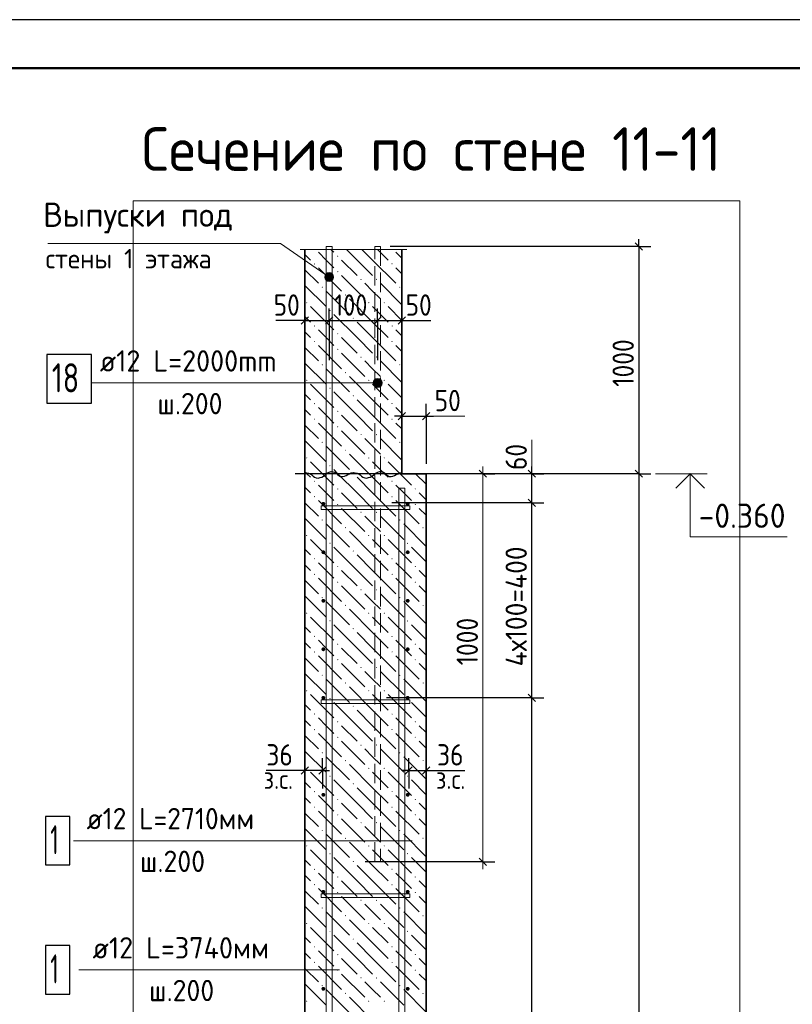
# Model space of a CAD drawing. Header units: millimetres. Extents: x 0 to 50400, y 0 to 35640.
# Tile 19 of 20: x 30243 to 39806, y 23460 to 35640. Entities that reach past the tile are written whole.
import ezdxf

# ---------------------------------------------------------------- set-up
doc = ezdxf.new("R2010")
doc.units = ezdxf.units.MM
doc.linetypes.add('______2', pattern=[324, 240, -84])
for name, color, linetype, lineweight in [('Standard', 7, 'Continuous', 25), ('Выпуски арматуры Г-обр.', 52, 'Continuous', 25), ('ЖБ Стена верхний уровень', 7, 'Continuous', 35), ('Заголовок чертежа', 7, 'Continuous', 25), ('Позиционная метка диаметр_ шаг', 7, 'Continuous', 13), ('Позиционная метка линия выноска', 7, 'Continuous', 13), ('Примечания', 7, 'Continuous', 13)]:
    doc.layers.add(name, color=color, linetype=linetype, lineweight=lineweight)
doc.layers.add('Размерная выноска', color=7, linetype='Continuous')
for name, color, linetype, true_color in [('Стена фоновая арматура У1', 7, '______2', 0xa0a0a0), ('Стена фоновая арматура Х1', 7, '______2', 0xa0a0a0), ('Стена фоновая затяжка С-обр.', 7, '______2', 0xa0a0a0)]:
    doc.layers.add(name, color=color, linetype=linetype, true_color=true_color)
doc.styles.add('ISOCPEUR', font='txt')

msp = doc.modelspace()

# ---------------------------------------------------------------- hatches: boundary and pattern name
at = {"layer": 'ЖБ Стена верхний уровень', "linetype": 'Continuous', "lineweight": 18, "transparency": 33554687}
for points in [[(34172, 32715), (34180, 32723), (34188, 32715), (34180, 32707)], [(33884, 32619), (33892, 32627), (33900, 32619), (33892, 32611)], [(34172, 32523), (34180, 32531), (34188, 32523), (34180, 32515)], [(34844, 32619), (34852, 32627), (34860, 32619), (34852, 32611)], [(34460, 32427), (34468, 32435), (34476, 32427), (34468, 32419)], [(34652, 32427), (34660, 32435), (34668, 32427), (34660, 32419)], [(33980, 32331), (33988, 32339), (33996, 32331), (33988, 32323)], [(34940, 32331), (34948, 32339), (34956, 32331), (34948, 32323)], [(34268, 32235), (34276, 32243), (34284, 32235), (34276, 32227)], [(33788, 32139), (33796, 32147), (33804, 32139), (33796, 32131)], [(34076, 32043), (34084, 32051), (34092, 32043), (34084, 32035)], [(34556, 32139), (34564, 32147), (34572, 32139), (34564, 32131)], [(34748, 32139), (34756, 32147), (34764, 32139), (34756, 32131)], [(34364, 31947), (34372, 31955), (34380, 31947), (34372, 31939)], [(33884, 31851), (33892, 31859), (33900, 31851), (33892, 31843)], [(34844, 31851), (34852, 31859), (34860, 31851), (34852, 31843)], [(34172, 31755), (34180, 31763), (34188, 31755), (34180, 31747)], [(33884, 31659), (33892, 31667), (33900, 31659), (33892, 31651)], [(34172, 31563), (34180, 31571), (34188, 31563), (34180, 31555)], [(34844, 31659), (34852, 31667), (34860, 31659), (34852, 31651)], [(34460, 31467), (34468, 31475), (34476, 31467), (34468, 31459)], [(34652, 31467), (34660, 31475), (34668, 31467), (34660, 31459)], [(33980, 31371), (33988, 31379), (33996, 31371), (33988, 31363)], [(34940, 31371), (34948, 31379), (34956, 31371), (34948, 31363)], [(33788, 31179), (33796, 31187), (33804, 31179), (33796, 31171)], [(34268, 31275), (34276, 31283), (34284, 31275), (34276, 31267)], [(34556, 31179), (34564, 31187), (34572, 31179), (34564, 31171)], [(34748, 31179), (34756, 31187), (34764, 31179), (34756, 31171)], [(34076, 31083), (34084, 31091), (34092, 31083), (34084, 31075)], [(34364, 30987), (34372, 30995), (34380, 30987), (34372, 30979)], [(33884, 30891), (33892, 30899), (33900, 30891), (33892, 30883)], [(34844, 30891), (34852, 30899), (34860, 30891), (34852, 30883)], [(33884, 30699), (33892, 30707), (33900, 30699), (33892, 30691)], [(34172, 30795), (34180, 30803), (34188, 30795), (34180, 30787)], [(34844, 30699), (34852, 30707), (34860, 30699), (34852, 30691)], [(34172, 30603), (34180, 30611), (34188, 30603), (34180, 30595)], [(34460, 30507), (34468, 30515), (34476, 30507), (34468, 30499)], [(34652, 30507), (34660, 30515), (34668, 30507), (34660, 30499)], [(33980, 30411), (33988, 30419), (33996, 30411), (33988, 30403)], [(34940, 30411), (34948, 30419), (34956, 30411), (34948, 30403)], [(33788, 30219), (33796, 30227), (33804, 30219), (33796, 30211)], [(34268, 30315), (34276, 30323), (34284, 30315), (34276, 30307)], [(34556, 30219), (34564, 30227), (34572, 30219), (34564, 30211)], [(34748, 30219), (34756, 30227), (34764, 30219), (34756, 30211)], [(34076, 30123), (34084, 30131), (34092, 30123), (34084, 30115)], [(34364, 30027), (34372, 30035), (34380, 30027), (34377, 30024), (34367, 30024)], [(34377, 30024), (34372, 30019), (34367, 30024)], [(33884, 29931), (33892, 29939), (33900, 29931), (33892, 29923)], [(34172, 29835), (34180, 29843), (34188, 29835), (34180, 29827)], [(34844, 29931), (34852, 29939), (34860, 29931), (34852, 29923)], [(35132, 29835), (35140, 29843), (35148, 29835), (35140, 29827)], [(33884, 29739), (33892, 29747), (33900, 29739), (33892, 29731)], [(34844, 29739), (34852, 29747), (34860, 29739), (34852, 29731)], [(34172, 29643), (34180, 29651), (34188, 29643), (34180, 29635)], [(35132, 29643), (35140, 29651), (35148, 29643), (35140, 29635)], [(34460, 29547), (34468, 29555), (34476, 29547), (34468, 29539)], [(34652, 29547), (34660, 29555), (34668, 29547), (34660, 29539)], [(33980, 29451), (33988, 29459), (33996, 29451), (33988, 29443)], [(34268, 29355), (34276, 29363), (34284, 29355), (34276, 29347)], [(34940, 29451), (34948, 29459), (34956, 29451), (34948, 29443)], [(35228, 29355), (35236, 29363), (35244, 29355), (35236, 29347)], [(33788, 29259), (33796, 29267), (33804, 29259), (33796, 29251)], [(34556, 29259), (34564, 29267), (34572, 29259), (34564, 29251)], [(34748, 29259), (34756, 29267), (34764, 29259), (34756, 29251)], [(34076, 29163), (34084, 29171), (34092, 29163), (34084, 29155)], [(35036, 29163), (35044, 29171), (35052, 29163), (35044, 29155)], [(34364, 29067), (34372, 29075), (34380, 29067), (34372, 29059)], [(33884, 28971), (33892, 28979), (33900, 28971), (33892, 28963)], [(34172, 28875), (34180, 28883), (34188, 28875), (34180, 28867)], [(34844, 28971), (34852, 28979), (34860, 28971), (34852, 28963)], [(35132, 28875), (35140, 28883), (35148, 28875), (35140, 28867)], [(33884, 28779), (33892, 28787), (33900, 28779), (33892, 28771)], [(34844, 28779), (34852, 28787), (34860, 28779), (34852, 28771)], [(34172, 28683), (34180, 28691), (34188, 28683), (34180, 28675)], [(35132, 28683), (35140, 28691), (35148, 28683), (35140, 28675)], [(34460, 28587), (34468, 28595), (34476, 28587), (34468, 28579)], [(34652, 28587), (34660, 28595), (34668, 28587), (34660, 28579)], [(33980, 28491), (33988, 28499), (33996, 28491), (33988, 28483)], [(34268, 28395), (34276, 28403), (34284, 28395), (34276, 28387)], [(34940, 28491), (34948, 28499), (34956, 28491), (34948, 28483)], [(35228, 28395), (35236, 28403), (35244, 28395), (35236, 28387)], [(33788, 28299), (33796, 28307), (33804, 28299), (33796, 28291)], [(34556, 28299), (34564, 28307), (34572, 28299), (34564, 28291)], [(34748, 28299), (34756, 28307), (34764, 28299), (34756, 28291)], [(34076, 28203), (34084, 28211), (34092, 28203), (34084, 28195)], [(35036, 28203), (35044, 28211), (35052, 28203), (35044, 28195)], [(33884, 28011), (33892, 28019), (33900, 28011), (33892, 28003)], [(34364, 28107), (34372, 28115), (34380, 28107), (34372, 28099)], [(34844, 28011), (34852, 28019), (34860, 28011), (34852, 28003)], [(34172, 27915), (34180, 27923), (34188, 27915), (34180, 27907)], [(35132, 27915), (35140, 27923), (35148, 27915), (35140, 27907)], [(33884, 27819), (33892, 27827), (33900, 27819), (33892, 27811)], [(34844, 27819), (34852, 27827), (34860, 27819), (34852, 27811)], [(34172, 27723), (34180, 27731), (34188, 27723), (34180, 27715)], [(35132, 27723), (35140, 27731), (35148, 27723), (35140, 27715)], [(33980, 27531), (33988, 27539), (33996, 27531), (33988, 27523)], [(34460, 27627), (34468, 27635), (34476, 27627), (34468, 27619)], [(34652, 27627), (34660, 27635), (34668, 27627), (34660, 27619)], [(34940, 27531), (34948, 27539), (34956, 27531), (34948, 27523)], [(34268, 27435), (34276, 27443), (34284, 27435), (34276, 27427)], [(35228, 27435), (35236, 27443), (35244, 27435), (35236, 27427)], [(33788, 27339), (33796, 27347), (33804, 27339), (33796, 27331)], [(34556, 27339), (34564, 27347), (34572, 27339), (34564, 27331)], [(34748, 27339), (34756, 27347), (34764, 27339), (34756, 27331)], [(34076, 27243), (34084, 27251), (34092, 27243), (34084, 27235)], [(35036, 27243), (35044, 27251), (35052, 27243), (35044, 27235)], [(33884, 27051), (33892, 27059), (33900, 27051), (33892, 27043)], [(34364, 27147), (34372, 27155), (34380, 27147), (34372, 27139)], [(34844, 27051), (34852, 27059), (34860, 27051), (34852, 27043)], [(34172, 26955), (34180, 26963), (34188, 26955), (34180, 26947)], [(35132, 26955), (35140, 26963), (35148, 26955), (35140, 26947)], [(33884, 26859), (33892, 26867), (33900, 26859), (33892, 26851)], [(34844, 26859), (34852, 26867), (34860, 26859), (34852, 26851)], [(34172, 26763), (34180, 26771), (34188, 26763), (34180, 26755)], [(34460, 26667), (34468, 26675), (34476, 26667), (34468, 26659)], [(34652, 26667), (34660, 26675), (34668, 26667), (34660, 26659)], [(35132, 26763), (35140, 26771), (35148, 26763), (35140, 26755)], [(33980, 26571), (33988, 26579), (33996, 26571), (33988, 26563)], [(34940, 26571), (34948, 26579), (34956, 26571), (34948, 26563)], [(34268, 26475), (34276, 26483), (34284, 26475), (34276, 26467)], [(35228, 26475), (35236, 26483), (35244, 26475), (35236, 26467)], [(33788, 26379), (33796, 26387), (33804, 26379), (33796, 26371)], [(34556, 26379), (34564, 26387), (34572, 26379), (34564, 26371)], [(34748, 26379), (34756, 26387), (34764, 26379), (34756, 26371)], [(34076, 26283), (34084, 26291), (34092, 26283), (34084, 26275)], [(34364, 26187), (34372, 26195), (34380, 26187), (34372, 26179)], [(35036, 26283), (35044, 26291), (35052, 26283), (35044, 26275)], [(33884, 26091), (33892, 26099), (33900, 26091), (33892, 26083)], [(34844, 26091), (34852, 26099), (34860, 26091), (34852, 26083)], [(34172, 25995), (34180, 26003), (34188, 25995), (34180, 25987)], [(35132, 25995), (35140, 26003), (35148, 25995), (35140, 25987)], [(33884, 25899), (33892, 25907), (33900, 25899), (33892, 25891)], [(34844, 25899), (34852, 25907), (34860, 25899), (34852, 25891)], [(34172, 25803), (34180, 25811), (34188, 25803), (34180, 25795)], [(34460, 25707), (34468, 25715), (34476, 25707), (34468, 25699)], [(34652, 25707), (34660, 25715), (34668, 25707), (34660, 25699)], [(35132, 25803), (35140, 25811), (35148, 25803), (35140, 25795)], [(33980, 25611), (33988, 25619), (33996, 25611), (33988, 25603)], [(34940, 25611), (34948, 25619), (34956, 25611), (34948, 25603)], [(34268, 25515), (34276, 25523), (34284, 25515), (34276, 25507)], [(35228, 25515), (35236, 25523), (35244, 25515), (35236, 25507)], [(33788, 25419), (33796, 25427), (33804, 25419), (33796, 25411)], [(34556, 25419), (34564, 25427), (34572, 25419), (34564, 25411)], [(34748, 25419), (34756, 25427), (34764, 25419), (34756, 25411)], [(34076, 25323), (34084, 25331), (34092, 25323), (34084, 25315)], [(34364, 25227), (34372, 25235), (34380, 25227), (34372, 25219)], [(35036, 25323), (35044, 25331), (35052, 25323), (35044, 25315)], [(33884, 25131), (33892, 25139), (33900, 25131), (33892, 25123)], [(34844, 25131), (34852, 25139), (34860, 25131), (34852, 25123)], [(34172, 25035), (34180, 25043), (34188, 25035), (34180, 25027)], [(35132, 25035), (35140, 25043), (35148, 25035), (35140, 25027)], [(33884, 24939), (33892, 24947), (33900, 24939), (33892, 24931)], [(34172, 24843), (34180, 24851), (34188, 24843), (34180, 24835)], [(34844, 24939), (34852, 24947), (34860, 24939), (34852, 24931)], [(35132, 24843), (35140, 24851), (35148, 24843), (35140, 24835)], [(34460, 24747), (34468, 24755), (34476, 24747), (34468, 24739)], [(34652, 24747), (34660, 24755), (34668, 24747), (34660, 24739)], [(33980, 24651), (33988, 24659), (33996, 24651), (33988, 24643)], [(34940, 24651), (34948, 24659), (34956, 24651), (34948, 24643)], [(34268, 24555), (34276, 24563), (34284, 24555), (34276, 24547)], [(35228, 24555), (35236, 24563), (35244, 24555), (35236, 24547)], [(33788, 24459), (33796, 24467), (33804, 24459), (33796, 24451)], [(34076, 24363), (34084, 24371), (34092, 24363), (34084, 24355)], [(34556, 24459), (34564, 24467), (34572, 24459), (34564, 24451)], [(34748, 24459), (34756, 24467), (34764, 24459), (34756, 24451)], [(35036, 24363), (35044, 24371), (35052, 24363), (35044, 24355)], [(34364, 24267), (34372, 24275), (34380, 24267), (34372, 24259)], [(33884, 24171), (33892, 24179), (33900, 24171), (33892, 24163)], [(34844, 24171), (34852, 24179), (34860, 24171), (34852, 24163)], [(34172, 24075), (34180, 24083), (34188, 24075), (34180, 24067)], [(35132, 24075), (35140, 24083), (35148, 24075), (35140, 24067)], [(33884, 23979), (33892, 23987), (33900, 23979), (33892, 23971)], [(34172, 23883), (34180, 23891), (34188, 23883), (34180, 23875)], [(34844, 23979), (34852, 23987), (34860, 23979), (34852, 23971)], [(35132, 23883), (35140, 23891), (35148, 23883), (35140, 23875)], [(34460, 23787), (34468, 23795), (34476, 23787), (34468, 23779)], [(34652, 23787), (34660, 23795), (34668, 23787), (34660, 23779)], [(33980, 23691), (33988, 23699), (33996, 23691), (33988, 23683)], [(34940, 23691), (34948, 23699), (34956, 23691), (34948, 23683)], [(34268, 23595), (34276, 23603), (34284, 23595), (34276, 23587)], [(35228, 23595), (35236, 23603), (35244, 23595), (35236, 23587)], [(33788, 23499), (33796, 23507), (33804, 23499), (33796, 23491)], [(34556, 23499), (34564, 23507), (34572, 23499), (34564, 23491)], [(34748, 23499), (34756, 23507), (34764, 23499), (34756, 23491)]]:
    msp.add_hatch(color=7, dxfattribs=at).paths.add_polyline_path(points, flags=16)
at = {"layer": 'Позиционная метка линия выноска', "linetype": 'Continuous', "lineweight": 13, "transparency": 33554687}
for points in [[(34021, 32461), (34051, 32506), (34030, 32488)], [(34051, 32506), (34021, 32461), (34026, 32434)], [(34051, 32506), (34026, 32434), (34078, 32511)], [(34078, 32511), (34026, 32434), (34044, 32413)], [(34078, 32511), (34044, 32413), (34105, 32502)], [(34105, 32502), (34044, 32413), (34070, 32404)], [(34105, 32502), (34070, 32404), (34123, 32481)], [(34123, 32481), (34070, 32404), (34097, 32409)], [(34123, 32481), (34097, 32409), (34128, 32453)], [(34128, 32453), (34097, 32409), (34119, 32427)], [(34628, 31173), (34647, 31100), (34647, 31193)], [(34647, 31193), (34674, 31092), (34674, 31200)], [(34647, 31193), (34647, 31100), (34674, 31092)], [(34674, 31200), (34674, 31092), (34701, 31100)], [(34674, 31200), (34701, 31100), (34701, 31193)], [(34701, 31193), (34701, 31100), (34721, 31119)], [(34701, 31193), (34721, 31119), (34721, 31173)], [(34628, 31119), (34628, 31173), (34620, 31146)], [(34628, 31173), (34628, 31119), (34647, 31100)], [(34721, 31173), (34721, 31119), (34728, 31146)]]:
    msp.add_hatch(color=7, dxfattribs=at).paths.add_polyline_path(points)
at = {"layer": 'Стена фоновая арматура У1', "linetype": 'Continuous', "lineweight": 13, "transparency": 33554687}
for points in [[(34026, 29652), (34024, 29661), (34019, 29669), (34011, 29674), (34002, 29676), (33993, 29674), (33985, 29669), (33980, 29661), (33978, 29652), (33980, 29643), (33985, 29635), (33993, 29630), (34002, 29628), (34011, 29630), (34019, 29635), (34024, 29643)], [(35070, 29652), (35068, 29661), (35063, 29669), (35055, 29674), (35046, 29676), (35037, 29674), (35029, 29669), (35024, 29661), (35022, 29652), (35024, 29643), (35029, 29635), (35037, 29630), (35046, 29628), (35055, 29630), (35063, 29635), (35068, 29643)], [(34026, 29052), (34024, 29061), (34019, 29069), (34011, 29074), (34002, 29076), (33993, 29074), (33985, 29069), (33980, 29061), (33978, 29052), (33980, 29043), (33985, 29035), (33993, 29030), (34002, 29028), (34011, 29030), (34019, 29035), (34024, 29043)], [(35070, 29052), (35068, 29061), (35063, 29069), (35055, 29074), (35046, 29076), (35037, 29074), (35029, 29069), (35024, 29061), (35022, 29052), (35024, 29043), (35029, 29035), (35037, 29030), (35046, 29028), (35055, 29030), (35063, 29035), (35068, 29043)], [(34026, 28452), (34024, 28461), (34019, 28469), (34011, 28474), (34002, 28476), (33993, 28474), (33985, 28469), (33980, 28461), (33978, 28452), (33980, 28443), (33985, 28435), (33993, 28430), (34002, 28428), (34011, 28430), (34019, 28435), (34024, 28443)], [(35070, 28452), (35068, 28461), (35063, 28469), (35055, 28474), (35046, 28476), (35037, 28474), (35029, 28469), (35024, 28461), (35022, 28452), (35024, 28443), (35029, 28435), (35037, 28430), (35046, 28428), (35055, 28430), (35063, 28435), (35068, 28443)], [(34026, 27852), (34024, 27861), (34019, 27869), (34011, 27874), (34002, 27876), (33993, 27874), (33985, 27869), (33980, 27861), (33978, 27852), (33980, 27843), (33985, 27835), (33993, 27830), (34002, 27828), (34011, 27830), (34019, 27835), (34024, 27843)], [(35070, 27852), (35068, 27861), (35063, 27869), (35055, 27874), (35046, 27876), (35037, 27874), (35029, 27869), (35024, 27861), (35022, 27852), (35024, 27843), (35029, 27835), (35037, 27830), (35046, 27828), (35055, 27830), (35063, 27835), (35068, 27843)], [(34026, 27252), (34024, 27261), (34019, 27269), (34011, 27274), (34002, 27276), (33993, 27274), (33985, 27269), (33980, 27261), (33978, 27252), (33980, 27243), (33985, 27235), (33993, 27230), (34002, 27228), (34011, 27230), (34019, 27235), (34024, 27243)], [(35070, 27252), (35068, 27261), (35063, 27269), (35055, 27274), (35046, 27276), (35037, 27274), (35029, 27269), (35024, 27261), (35022, 27252), (35024, 27243), (35029, 27235), (35037, 27230), (35046, 27228), (35055, 27230), (35063, 27235), (35068, 27243)], [(34026, 26052), (34024, 26061), (34019, 26069), (34011, 26074), (34002, 26076), (33993, 26074), (33985, 26069), (33980, 26061), (33978, 26052), (33980, 26043), (33985, 26035), (33993, 26030), (34002, 26028), (34011, 26030), (34019, 26035), (34024, 26043)], [(35070, 26052), (35068, 26061), (35063, 26069), (35055, 26074), (35046, 26076), (35037, 26074), (35029, 26069), (35024, 26061), (35022, 26052), (35024, 26043), (35029, 26035), (35037, 26030), (35046, 26028), (35055, 26030), (35063, 26035), (35068, 26043)], [(34026, 24852), (34024, 24861), (34019, 24869), (34011, 24874), (34002, 24876), (33993, 24874), (33985, 24869), (33980, 24861), (33978, 24852), (33980, 24843), (33985, 24835), (33993, 24830), (34002, 24828), (34011, 24830), (34019, 24835), (34024, 24843)], [(35070, 24852), (35068, 24861), (35063, 24869), (35055, 24874), (35046, 24876), (35037, 24874), (35029, 24869), (35024, 24861), (35022, 24852), (35024, 24843), (35029, 24835), (35037, 24830), (35046, 24828), (35055, 24830), (35063, 24835), (35068, 24843)], [(34026, 23652), (34024, 23661), (34019, 23669), (34011, 23674), (34002, 23676), (33993, 23674), (33985, 23669), (33980, 23661), (33978, 23652), (33980, 23643), (33985, 23635), (33993, 23630), (34002, 23628), (34011, 23630), (34019, 23635), (34024, 23643)], [(35070, 23652), (35068, 23661), (35063, 23669), (35055, 23674), (35046, 23676), (35037, 23674), (35029, 23669), (35024, 23661), (35022, 23652), (35024, 23643), (35029, 23635), (35037, 23630), (35046, 23628), (35055, 23630), (35063, 23635), (35068, 23643)]]:
    msp.add_hatch(color=7, dxfattribs=at).paths.add_polyline_path(points)

# ---------------------------------------------------------------- linework, layer by layer
at = {"layer": 'Standard', "color": 7, "linetype": 'Continuous', "lineweight": -3, "transparency": 33554687}
for p, q in [((37905, 32835), (37905, 32925)), ((37905, 32835), (34830, 32835)), ((37905, 32835), (37755, 32835)), ((37905, 32835), (38055, 32835)), ((33774, 31918), (33774, 32068)), ((34074, 31918), (34074, 32068)), ((34674, 31918), (34674, 32068)), ((34974, 31918), (34974, 32068)), ((33774, 31918), (33684, 31918)), ((33774, 31918), (33774, 31768)), ((33774, 31918), (33774, 31429)), ((33774, 31918), (34074, 31918)), ((34074, 31918), (34074, 31768)), ((34074, 31918), (34074, 31429)), ((34074, 31918), (34674, 31918)), ((34674, 31918), (34674, 31768)), ((34674, 31918), (34674, 31429)), ((34674, 31918), (34974, 31918)), ((34974, 31918), (34974, 31768)), ((34974, 31918), (34974, 31429)), ((34974, 31918), (35064, 31918)), ((34974, 30737), (34974, 30887)), ((35274, 30737), (35274, 30887)), ((34974, 30737), (34884, 30737)), ((34974, 30737), (34974, 30587)), ((34974, 30737), (34974, 30737)), ((34974, 30737), (35274, 30737)), ((35274, 30737), (35274, 30587)), ((35274, 30737), (35274, 30144)), ((35274, 30737), (35364, 30737)), ((36581, 30024), (36581, 30114)), ((35975, 30024), (33654, 30024)), ((35975, 30024), (35825, 30024)), ((35975, 30024), (36125, 30024)), ((36581, 30024), (36431, 30024)), ((36581, 30024), (36731, 30024)), ((36581, 30024), (36581, 30024)), ((36581, 29664), (36581, 30024)), ((37905, 30024), (37755, 30024)), ((37905, 30024), (38055, 30024)), ((37905, 30024), (37905, 13584)), ((36581, 29664), (36431, 29664)), ((36581, 29664), (36731, 29664)), ((36581, 27252), (36581, 29664)), ((36581, 27252), (36431, 27252)), ((36581, 27252), (36731, 27252)), ((36581, 14064), (36581, 27252)), ((33774, 26354), (33774, 26504)), ((33990, 26354), (33990, 26504)), ((35058, 26354), (35058, 26504)), ((35274, 26354), (35274, 26504)), ((33774, 26354), (33684, 26354)), ((33774, 26354), (33774, 26204)), ((33774, 26354), (33774, 26354)), ((33990, 26354), (33774, 26354)), ((33990, 26354), (33990, 26204)), ((33990, 26354), (33990, 26129)), ((33990, 26354), (34080, 26354)), ((35058, 26354), (34968, 26354)), ((35058, 26354), (35058, 26204)), ((35058, 26354), (35058, 26129)), ((35058, 26354), (35274, 26354)), ((35274, 26354), (35274, 26204)), ((35274, 26354), (35274, 26354)), ((35274, 26354), (35364, 26354)), ((35975, 25224), (34518, 25224)), ((35975, 25224), (35825, 25224)), ((35975, 25224), (36125, 25224))]:
    msp.add_line(p, q, dxfattribs=at)
at = {"layer": 'Standard', "color": 7, "linetype": 'Continuous', "lineweight": 25, "transparency": 33554687}
for p, q in [((37860, 32880), (37950, 32790)), ((33729, 31873), (33819, 31963)), ((34029, 31873), (34119, 31963)), ((34629, 31873), (34719, 31963)), ((34929, 31873), (35019, 31963)), ((34929, 30692), (35019, 30782)), ((35229, 30692), (35319, 30782)), ((36020, 29979), (35930, 30069)), ((36626, 29979), (36536, 30069)), ((37860, 30069), (37950, 29979)), ((36626, 29619), (36536, 29709)), ((36626, 27207), (36536, 27297)), ((33819, 26399), (33729, 26309)), ((34035, 26399), (33945, 26309)), ((35013, 26309), (35103, 26399)), ((35229, 26309), (35319, 26399)), ((36020, 25179), (35930, 25269))]:
    msp.add_line(p, q, dxfattribs=at)
at = {"layer": 'Standard', "color": 7, "linetype": 'Continuous', "lineweight": 13, "transparency": 33554687}
for p, q in [((35274, 30737), (35754, 30737)), ((36581, 29964), (36581, 30444)), ((35975, 30024), (35975, 30114)), ((38115, 30024), (38751, 30024)), ((35975, 25224), (35975, 25134))]:
    msp.add_line(p, q, dxfattribs=at)
at = {"layer": 'Standard', "color": 7, "linetype": 'Continuous', "lineweight": 25, "transparency": 33554687}
msp.add_lwpolyline([(0, 0), (50400, 0), (50400, 35640), (0, 35640), (0, 0)], close=True, dxfattribs=at)
at = {"layer": 'Standard', "color": 7, "linetype": 'Continuous', "lineweight": 50, "transparency": 33554687}
msp.add_lwpolyline([(2400, 35040), (49800, 35040), (49800, 600), (2400, 600), (2400, 35040)], close=True, dxfattribs=at)
at = {"layer": 'Standard', "color": 254, "linetype": 'Continuous', "lineweight": 13, "true_color": 0xc4c4ff, "transparency": 33554687}
msp.add_lwpolyline([(31648, 9792), (39156, 9792), (39156, 33399), (31648, 33399), (31648, 9792)], dxfattribs=at)
at = {"layer": 'Standard', "color": 7, "linetype": 'Continuous', "lineweight": -3, "transparency": 33554687}
for points in [[(37905, 32835), (37905, 30985), (37905, 30985), (37905, 30024)], [(37905, 30024), (37885, 30024), (37885, 30024), (37885, 30024), (37885, 30024), (35419, 30024)], [(36581, 29664), (36561, 29664), (36561, 29664), (34849, 29664)], [(36581, 27252), (36561, 27252), (36561, 27252), (36561, 27252), (36561, 27252), (34782, 27252)]]:
    msp.add_lwpolyline(points, dxfattribs=at)
at = {"layer": 'Standard', "color": 7, "linetype": 'Continuous', "lineweight": 13, "transparency": 33554687}
for points in [[(35975, 25224), (35975, 27548), (35975, 27548), (35975, 30024)], [(38542, 30024), (38542, 29244), (39742, 29244)]]:
    msp.add_lwpolyline(points, dxfattribs=at)
at = {"layer": 'Standard', "color": 7, "linetype": 'Continuous', "lineweight": 35, "transparency": 33554687}
msp.add_lwpolyline([(38364, 29846), (38542, 30024), (38720, 29846)], dxfattribs=at)
at = {"layer": 'Выпуски арматуры Г-обр.', "color": 251, "linetype": '______2', "lineweight": 13, "true_color": 0x656565, "transparency": 33554687}
msp.add_lwpolyline([(34710, 32835), (34710, 25224), (34638, 25224), (34638, 32835), (34710, 32835)], dxfattribs=at)
at = {"layer": 'Выпуски арматуры Г-обр.', "color": 7, "linetype": 'Continuous', "lineweight": 25, "transparency": 33554687}
msp.add_lwpolyline([(30581, 30898), (31133, 30898), (31133, 31498), (30581, 31498), (30581, 30898)], dxfattribs=at)
at = {"layer": 'ЖБ Стена верхний уровень', "color": 7, "linetype": 'Continuous', "lineweight": 35, "transparency": 33554687}
for p, q in [((33774, 32799), (33774, 30024)), ((34974, 30024), (34974, 32799)), ((33774, 30024), (33774, 13584)), ((35274, 30024), (34974, 30024)), ((35274, 13584), (35274, 30024))]:
    msp.add_line(p, q, dxfattribs=at)
at = {"layer": 'ЖБ Стена верхний уровень', "color": 9, "linetype": 'Continuous', "lineweight": 18, "true_color": 0xc7c7c7, "transparency": 33554687}
for p, q in [((34096, 32799), (34132, 32763)), ((34420, 32667), (34288, 32799)), ((34480, 32799), (34612, 32667)), ((34672, 32799), (34804, 32667)), ((33774, 32737), (33844, 32667)), ((34036, 32667), (33940, 32763)), ((34132, 32571), (34036, 32667)), ((34228, 32667), (34420, 32475)), ((34420, 32667), (34612, 32475)), ((34612, 32667), (34900, 32379)), ((34974, 32689), (34900, 32763)), ((33774, 32545), (33940, 32379)), ((33940, 32571), (34228, 32283)), ((34900, 32571), (34974, 32497)), ((34228, 32475), (34516, 32187)), ((33774, 32353), (34036, 32091)), ((34036, 32283), (34324, 31995)), ((34612, 32283), (34516, 32379)), ((34708, 32187), (34612, 32283)), ((34708, 32379), (34974, 32113)), ((34612, 31899), (34324, 32187)), ((33844, 32091), (34132, 31803)), ((34612, 32091), (34804, 31899)), ((34804, 32091), (34974, 31921)), ((33774, 31969), (33844, 31899)), ((34420, 31707), (34132, 31995)), ((34036, 31707), (33940, 31803)), ((34420, 31899), (34612, 31707)), ((34612, 31899), (34804, 31707)), ((34974, 31729), (34900, 31803)), ((33774, 31777), (33844, 31707)), ((34132, 31611), (34036, 31707)), ((34228, 31707), (34420, 31515)), ((34420, 31707), (34612, 31515)), ((34612, 31707), (34900, 31419)), ((33774, 31585), (33940, 31419)), ((33940, 31611), (34228, 31323)), ((34900, 31611), (34974, 31537)), ((34228, 31515), (34516, 31227)), ((33774, 31393), (34036, 31131)), ((34036, 31323), (34324, 31035)), ((34612, 31323), (34516, 31419)), ((34708, 31227), (34612, 31323)), ((34708, 31419), (34974, 31153)), ((34612, 30939), (34324, 31227)), ((33844, 31131), (34132, 30843)), ((34612, 31131), (34804, 30939)), ((34804, 31131), (34974, 30961)), ((33774, 31009), (33844, 30939)), ((34420, 30747), (34132, 31035)), ((34420, 30939), (34612, 30747)), ((34612, 30939), (34804, 30747)), ((33774, 30817), (33844, 30747)), ((34036, 30747), (33940, 30843)), ((34974, 30769), (34900, 30843)), ((34132, 30651), (34036, 30747)), ((34228, 30747), (34420, 30555)), ((34420, 30747), (34612, 30555)), ((34612, 30747), (34900, 30459)), ((33774, 30625), (33940, 30459)), ((33940, 30651), (34228, 30363)), ((34900, 30651), (34974, 30577)), ((34228, 30555), (34516, 30267)), ((34612, 30363), (34516, 30459)), ((34708, 30459), (34974, 30193)), ((33774, 30433), (34036, 30171)), ((34036, 30363), (34324, 30075)), ((34708, 30267), (34612, 30363)), ((34567, 30024), (34324, 30267)), ((33844, 30171), (33991, 30024)), ((34612, 30171), (34759, 30024)), ((34804, 30171), (34951, 30024)), ((33774, 30049), (33799, 30024)), ((33799, 30024), (33844, 29979)), ((33991, 30024), (34132, 29883)), ((34183, 30024), (34132, 30075)), ((34420, 29787), (34183, 30024)), ((34420, 29979), (34612, 29787)), ((34612, 29979), (34567, 30024)), ((34612, 29979), (34804, 29787)), ((34759, 30024), (34804, 29979)), ((34951, 30024), (35092, 29883)), ((35274, 29893), (35143, 30024)), ((33774, 29857), (33844, 29787)), ((34036, 29787), (33940, 29883)), ((34996, 29787), (34900, 29883)), ((34132, 29691), (34036, 29787)), ((34228, 29787), (34420, 29595)), ((34420, 29787), (34612, 29595)), ((34612, 29787), (34900, 29499)), ((35092, 29691), (34996, 29787)), ((35188, 29787), (35274, 29701)), ((33774, 29665), (33940, 29499)), ((33940, 29691), (34228, 29403)), ((34900, 29691), (35188, 29403)), ((34228, 29595), (34516, 29307)), ((34612, 29403), (34516, 29499)), ((34708, 29499), (34996, 29211)), ((35188, 29595), (35274, 29509)), ((33774, 29473), (34036, 29211)), ((34036, 29403), (34324, 29115)), ((34708, 29307), (34612, 29403)), ((34996, 29403), (35274, 29125)), ((34612, 29019), (34324, 29307)), ((33844, 29211), (34132, 28923)), ((34420, 28827), (34132, 29115)), ((34612, 29211), (34804, 29019)), ((34804, 29211), (35092, 28923)), ((35274, 28933), (35092, 29115)), ((33774, 29089), (33844, 29019)), ((34420, 29019), (34612, 28827)), ((34612, 29019), (34804, 28827)), ((33774, 28897), (33844, 28827)), ((34036, 28827), (33940, 28923)), ((34996, 28827), (34900, 28923)), ((34132, 28731), (34036, 28827)), ((34228, 28827), (34420, 28635)), ((34420, 28827), (34612, 28635)), ((34612, 28827), (34900, 28539)), ((35092, 28731), (34996, 28827)), ((35188, 28827), (35274, 28741)), ((33774, 28705), (33940, 28539)), ((33940, 28731), (34228, 28443)), ((34228, 28635), (34516, 28347)), ((34900, 28731), (35188, 28443)), ((35188, 28635), (35274, 28549)), ((33774, 28513), (34036, 28251)), ((34612, 28443), (34516, 28539)), ((34708, 28539), (34996, 28251)), ((34036, 28443), (34324, 28155)), ((34708, 28347), (34612, 28443)), ((34996, 28443), (35274, 28165)), ((34612, 28059), (34324, 28347)), ((33844, 28251), (34132, 27963)), ((34420, 27867), (34132, 28155)), ((34612, 28251), (34804, 28059)), ((34804, 28251), (35092, 27963)), ((35274, 27973), (35092, 28155)), ((33774, 28129), (33844, 28059)), ((34420, 28059), (34612, 27867)), ((34612, 28059), (34804, 27867)), ((33774, 27937), (33844, 27867)), ((34036, 27867), (33940, 27963)), ((34996, 27867), (34900, 27963)), ((33940, 27771), (34228, 27483)), ((34132, 27771), (34036, 27867)), ((34228, 27867), (34420, 27675)), ((34420, 27867), (34612, 27675)), ((34612, 27867), (34900, 27579)), ((34900, 27771), (35188, 27483)), ((35092, 27771), (34996, 27867)), ((35188, 27867), (35274, 27781)), ((33774, 27745), (33940, 27579)), ((34228, 27675), (34516, 27387)), ((35188, 27675), (35274, 27589)), ((33774, 27553), (34036, 27291)), ((34612, 27483), (34516, 27579)), ((34708, 27579), (34996, 27291)), ((34036, 27483), (34324, 27195)), ((34708, 27387), (34612, 27483)), ((34996, 27483), (35274, 27205)), ((33844, 27291), (34132, 27003)), ((34612, 27099), (34324, 27387)), ((34612, 27291), (34804, 27099)), ((34804, 27291), (35092, 27003)), ((33774, 27169), (33844, 27099)), ((34420, 26907), (34132, 27195)), ((35274, 27013), (35092, 27195)), ((34420, 27099), (34612, 26907)), ((34612, 27099), (34804, 26907)), ((33774, 26977), (33844, 26907)), ((34036, 26907), (33940, 27003)), ((34996, 26907), (34900, 27003)), ((33940, 26811), (34228, 26523)), ((34132, 26811), (34036, 26907)), ((34228, 26907), (34420, 26715)), ((34420, 26907), (34612, 26715)), ((34612, 26907), (34900, 26619)), ((34900, 26811), (35188, 26523)), ((35092, 26811), (34996, 26907)), ((35188, 26907), (35274, 26821)), ((33774, 26785), (33940, 26619)), ((34228, 26715), (34516, 26427)), ((35188, 26715), (35274, 26629)), ((33774, 26593), (34036, 26331)), ((34612, 26523), (34516, 26619)), ((34708, 26619), (34996, 26331)), ((34036, 26523), (34324, 26235)), ((34708, 26427), (34612, 26523)), ((34996, 26523), (35274, 26245)), ((33844, 26331), (34132, 26043)), ((34612, 26139), (34324, 26427)), ((34612, 26331), (34804, 26139)), ((34804, 26331), (35092, 26043)), ((33774, 26209), (33844, 26139)), ((34420, 25947), (34132, 26235)), ((35274, 26053), (35092, 26235)), ((34420, 26139), (34612, 25947)), ((34612, 26139), (34804, 25947)), ((33774, 26017), (33844, 25947)), ((34036, 25947), (33940, 26043)), ((34132, 25851), (34036, 25947)), ((34228, 25947), (34420, 25755)), ((34420, 25947), (34612, 25755)), ((34612, 25947), (34900, 25659)), ((34996, 25947), (34900, 26043)), ((35092, 25851), (34996, 25947)), ((35188, 25947), (35274, 25861)), ((33774, 25825), (33940, 25659)), ((33940, 25851), (34228, 25563)), ((34900, 25851), (35188, 25563)), ((34228, 25755), (34516, 25467)), ((35188, 25755), (35274, 25669)), ((33774, 25633), (34036, 25371)), ((34612, 25563), (34516, 25659)), ((34708, 25659), (34996, 25371)), ((34036, 25563), (34324, 25275)), ((34612, 25179), (34324, 25467)), ((34708, 25467), (34612, 25563)), ((34996, 25563), (35274, 25285)), ((33844, 25371), (34132, 25083)), ((34612, 25371), (34804, 25179)), ((34804, 25371), (35092, 25083)), ((33774, 25249), (33844, 25179)), ((34420, 24987), (34132, 25275)), ((35274, 25093), (35092, 25275)), ((34420, 25179), (34612, 24987)), ((34612, 25179), (34804, 24987)), ((33774, 25057), (33844, 24987)), ((34036, 24987), (33940, 25083)), ((34132, 24891), (34036, 24987)), ((34228, 24987), (34420, 24795)), ((34420, 24987), (34612, 24795)), ((34612, 24987), (34900, 24699)), ((34996, 24987), (34900, 25083)), ((35092, 24891), (34996, 24987)), ((35188, 24987), (35274, 24901)), ((33774, 24865), (33940, 24699)), ((33940, 24891), (34228, 24603)), ((34900, 24891), (35188, 24603)), ((34228, 24795), (34516, 24507)), ((35188, 24795), (35274, 24709)), ((33774, 24673), (34036, 24411)), ((34612, 24603), (34516, 24699)), ((34708, 24699), (34996, 24411)), ((34036, 24603), (34324, 24315)), ((34612, 24219), (34324, 24507)), ((34708, 24507), (34612, 24603)), ((34996, 24603), (35274, 24325)), ((33844, 24411), (34132, 24123)), ((34612, 24411), (34804, 24219)), ((34804, 24411), (35092, 24123)), ((33774, 24289), (33844, 24219)), ((34420, 24027), (34132, 24315)), ((35274, 24133), (35092, 24315)), ((34036, 24027), (33940, 24123)), ((34420, 24219), (34612, 24027)), ((34612, 24219), (34804, 24027)), ((34996, 24027), (34900, 24123)), ((33774, 24097), (33844, 24027)), ((34132, 23931), (34036, 24027)), ((34228, 24027), (34420, 23835)), ((34420, 24027), (34612, 23835)), ((34612, 24027), (34900, 23739)), ((35092, 23931), (34996, 24027)), ((35188, 24027), (35274, 23941)), ((33774, 23905), (33940, 23739)), ((33940, 23931), (34228, 23643)), ((34900, 23931), (35188, 23643)), ((34228, 23835), (34516, 23547)), ((35188, 23835), (35274, 23749)), ((33774, 23713), (34036, 23451)), ((34036, 23643), (34324, 23355)), ((34612, 23643), (34516, 23739)), ((34708, 23547), (34612, 23643)), ((34708, 23739), (34996, 23451)), ((34996, 23643), (35274, 23365)), ((34612, 23259), (34324, 23547))]:
    msp.add_line(p, q, dxfattribs=at)
at = {"layer": 'Позиционная метка линия выноска', "color": 7, "linetype": 'Continuous', "lineweight": 13, "transparency": 33554687}
for p, q in [((34030, 32488), (34030, 32488)), ((34044, 32413), (34044, 32413)), ((34105, 32502), (34105, 32502)), ((34119, 32427), (34119, 32427)), ((34674, 31200), (34674, 31200)), ((31133, 31146), (34674, 31146)), ((34620, 31146), (34620, 31146)), ((34674, 31092), (34674, 31092)), ((34728, 31146), (34728, 31146)), ((30911, 25484), (35103, 25484)), ((30977, 23886), (34203, 23886))]:
    msp.add_line(p, q, dxfattribs=at)
msp.add_lwpolyline([(30590, 32870), (33470, 32870), (34074, 32457)], dxfattribs=at)
for centre in [(34074, 32457), (34674, 31146)]:
    msp.add_circle(centre, 54, dxfattribs=at)
at = {"layer": 'Примечания', "color": 7, "linetype": 'Continuous', "lineweight": 25, "transparency": 33554687}
msp.add_line((34974, 30035), (34974, 30035), dxfattribs=at)
for points in [[(33774, 30035), (33796, 30035), (33820, 30032), (33842, 30024), (33859, 30011), (33874, 29995), (33892, 29982), (33914, 29974), (33937, 29969), (33961, 29975), (33982, 29983), (34003, 29993), (34021, 30005), (34038, 30019), (34055, 30033), (34075, 30044), (34098, 30050), (34122, 30049), (34146, 30042), (34163, 30030), (34179, 30015), (34195, 30001), (34216, 29991), (34240, 29988), (34263, 29994), (34284, 30003), (34305, 30013), (34326, 30023), (34346, 30033), (34369, 30038), (34374, 30038)], [(34374, 30035), (34396, 30035), (34420, 30032), (34442, 30024), (34459, 30011), (34474, 29995), (34492, 29982), (34514, 29974), (34537, 29969), (34561, 29975), (34582, 29983), (34603, 29993), (34621, 30005), (34638, 30019), (34655, 30033), (34675, 30044), (34698, 30050), (34722, 30049), (34746, 30042), (34763, 30030), (34779, 30015), (34795, 30001), (34816, 29991), (34840, 29988), (34863, 29994), (34884, 30003), (34905, 30013), (34926, 30023), (34946, 30033), (34969, 30038), (34974, 30038)]]:
    msp.add_lwpolyline(points, dxfattribs=at)
at = {"layer": 'Размерная выноска', "color": 7, "linetype": 'Continuous', "lineweight": 13, "transparency": 33554687}
msp.add_line((33714, 32799), (35034, 32799), dxfattribs=at)
at = {"layer": 'Размерная выноска', "color": 7, "linetype": 'Continuous', "lineweight": -3, "transparency": 33554687}
for p, q in [((33774, 31918), (33414, 31918)), ((34974, 31918), (35334, 31918)), ((33774, 26354), (33294, 26354)), ((35274, 26354), (35754, 26354))]:
    msp.add_line(p, q, dxfattribs=at)
at = {"layer": 'Стена фоновая арматура Х1', "color": 7, "linetype": 'Continuous', "lineweight": 18, "transparency": 33554687}
for points in [[(34038, 13584), (34038, 32835), (34110, 32835), (34110, 13584), (34038, 13584)], [(34938, 13584), (34938, 29844), (35010, 29844), (35010, 13584), (34938, 13584)]]:
    msp.add_lwpolyline(points, dxfattribs=at)
at = {"layer": 'Стена фоновая арматура Х1', "color": 7, "linetype": 'Continuous', "lineweight": 25, "transparency": 33554687}
for points in [[(30563, 25184), (30863, 25184), (30863, 25784), (30563, 25784), (30563, 25184)], [(30563, 23586), (30863, 23586), (30863, 24186), (30563, 24186), (30563, 23586)]]:
    msp.add_lwpolyline(points, dxfattribs=at)
at = {"layer": 'Стена фоновая затяжка С-обр.', "color": 98, "linetype": 'Continuous', "lineweight": 13, "true_color": 0x005000, "transparency": 33554687}
for points in [[(33975, 29628), (35073, 29628), (35073, 29580), (33975, 29580), (33975, 29628)], [(33975, 27228), (35073, 27228), (35073, 27180), (33975, 27180), (33975, 27228)], [(33975, 24828), (35073, 24828), (35073, 24780), (33975, 24780), (33975, 24828)]]:
    msp.add_lwpolyline(points, dxfattribs=at)

# ---------------------------------------------------------------- texts
at = {"layer": 'Standard', "color": 7, "linetype": 'Continuous', "lineweight": 25, "transparency": 33554687, "attachment_point": 7, "style": 'ISOCPEUR'}
for s, insert, char_height, width in [('\\W0.87;50', (33386, 31978), 264, 484.72), ('\\W0.83;100', (34137, 31978), 264, 610.29), ('\\W0.87;50', (35019, 31978), 264, 484.71), ('\\W0.87;50', (35379, 30797), 264, 484.71), ('\\W0.95;-0.360', (38647, 29354), 300, 1281.44), ('\\W0.87;36', (33296, 26414), 264, 484.71), ('\\W0.87;36', (35409, 26414), 264, 484.71)]:
    msp.add_mtext(s, dxfattribs=dict(at, insert=insert, char_height=char_height, width=width))
at = {"layer": 'Standard', "color": 7, "linetype": 'Continuous', "lineweight": 25, "transparency": 33554687, "char_height": 264, "attachment_point": 7, "rotation": 90, "style": 'ISOCPEUR'}
for s, insert, width in [('\\W0.87;1000', (37845, 31099), 800.29), ('\\W0.87;60', (36521, 30069), 484.72), ('\\W0.94;4х100=400', (36521, 27640), 1786.16), ('\\W0.87;1000', (35915, 27654), 800.28)]:
    msp.add_mtext(s, dxfattribs=dict(at, insert=insert, width=width))
at = {"layer": 'Standard', "color": 7, "linetype": 'Continuous', "lineweight": 18, "transparency": 33554687, "char_height": 240, "attachment_point": 7, "style": 'ISOCPEUR'}
for insert, width in [((33263, 26125), 551.93), ((35396, 26125), 551.94)]:
    msp.add_mtext('\\W0.90;з.с.', dxfattribs=dict(at, insert=insert, width=width))
at = {"layer": 'Выпуски арматуры Г-обр.', "color": 7, "linetype": 'Continuous', "lineweight": 13, "transparency": 33554687, "attachment_point": 7, "style": 'ISOCPEUR'}
for s, insert, char_height, width in [('\\W0.96;ø12 L=2000mm ', (31235, 31287), 264, 2580.63), ('\\W0.75;18', (30641, 31030), 360, 566.73)]:
    msp.add_mtext(s, dxfattribs=dict(at, insert=insert, char_height=char_height, width=width))
at = {"layer": 'Выпуски арматуры Г-обр.', "color": 7, "linetype": '______2', "lineweight": 13, "transparency": 33554687, "insert": (31948, 30759), "char_height": 264, "width": 1154.56, "attachment_point": 7, "style": 'ISOCPEUR'}
msp.add_mtext('\\W0.95;ш.200 ', dxfattribs=at)
at = {"layer": 'Заголовок чертежа', "color": 7, "linetype": 'Continuous', "lineweight": 50, "transparency": 33554687, "insert": (31754, 33770), "char_height": 540, "width": 8024.75, "attachment_point": 7, "style": 'ISOCPEUR'}
msp.add_mtext('\\W0.93;Сечение по стене 11-11', dxfattribs=at)
at = {"layer": 'Позиционная метка диаметр_ шаг', "color": 7, "linetype": 'Continuous', "lineweight": 25, "transparency": 33554687, "attachment_point": 7, "style": 'ISOCPEUR'}
for s, insert, char_height, width in [('\\W0.97;Выпуски под', (30534, 32996), 300, 2454.85), ('\\W0.96;стены 1 этажа', (30564, 32564), 240, 2394.44)]:
    msp.add_mtext(s, dxfattribs=dict(at, insert=insert, char_height=char_height, width=width))
at = {"layer": 'Стена фоновая арматура Х1', "color": 7, "linetype": 'Continuous', "lineweight": 13, "transparency": 33554687, "attachment_point": 7, "style": 'ISOCPEUR'}
for s, insert, char_height, width in [('\\W0.94;ø12 L=2710мм ', (31072, 25625), 264, 2472.18), ('\\W0.56;1', (30623, 25316), 360, 279.99), ('\\W0.95;ш.200 ', (31732, 25097), 264, 1154.56), ('\\W0.96;ø12 L=3740мм ', (31145, 24027), 264, 2554.12), ('\\W0.56;1', (30623, 23718), 360, 279.99), ('\\W0.95;ш.200 ', (31845, 23499), 264, 1154.56)]:
    msp.add_mtext(s, dxfattribs=dict(at, insert=insert, char_height=char_height, width=width))

doc.saveas('drawing.dxf')
